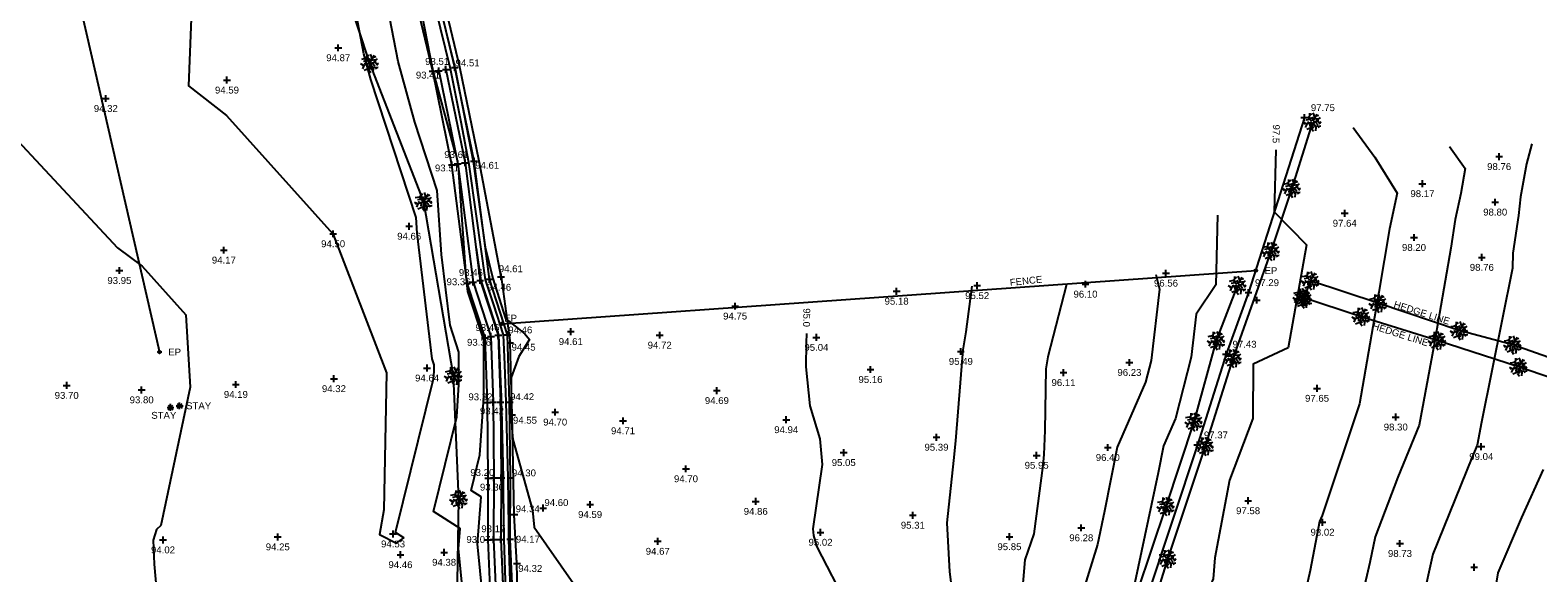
# Model space of a CAD drawing. Header units: metres. Extents: x 610185 to 614128, y 655663 to 660921.
# Tile 67 of 94: x 612942 to 613107, y 658107 to 658166. Entities that reach past the tile are written whole.
import ezdxf
from ezdxf.enums import TextEntityAlignment as Align

# ---------------------------------------------------------------- set-up
doc = ezdxf.new("R2010")
doc.units = ezdxf.units.M
doc.header["$MEASUREMENT"] = 0
doc.linetypes.add('DASHED', pattern=[19.05, 12.7, -6.35])
for name, color, linetype in [('3D_FENCE_ELEVATION', 7, 'Continuous'), ('3D_FENCE_LINE', 7, 'FENCELINE1'), ('3D_FENCE_SYMBOL', 7, 'Continuous'), ('CONTOUR_ELEVATION', 56, 'Continuous'), ('CONTOUR_MJR', 34, 'Continuous'), ('CONTOUR_MJR_LABELS', 56, 'Continuous'), ('CONTOUR_MNR', 53, 'Continuous'), ('CONTOUR_SYMBOL', 56, 'Continuous'), ('ELECTRICITY_POLE_CODE', 20, 'Continuous'), ('ELECTRICITY_POLE_LINE', 20, 'Continuous'), ('ELECTRICITY_POLE_SYMBOL', 20, 'Continuous'), ('HEDGE_LINE', 93, 'Continuous'), ('HEDGE_SYMBOL', 93, 'Continuous'), ('HELP_POINT', 250, 'Continuous'), ('KERB_BOTTOM_LINE', 7, 'Continuous'), ('SLOPE_BOTTOM_ELEVATION', 30, 'Continuous'), ('SLOPE_BOTTOM_LINE', 30, 'DASHED'), ('SLOPE_BOTTOM_SYMBOL', 30, 'Continuous'), ('SLOPE_TOP_ELEVATION', 40, 'Continuous'), ('SLOPE_TOP_LINE', 40, 'Continuous'), ('SLOPE_TOP_SYMBOL', 40, 'Continuous'), ('STAY_CODE', 251, 'Continuous'), ('STAY_SYMBOL', 251, 'Continuous'), ('TEXTS', 7, 'Continuous')]:
    doc.layers.add(name, color=color, linetype=linetype)
doc.styles.add('REGULAR', font='swissl.ttf')
doc.linetypes.add('FENCELINE1', pattern='A,6.35,-2.54,[133,ltypeshp.shx,S=2.54,R=0,X=-2.54,Y=0],-2.54,25.4', length=36.83)

# ---------------------------------------------------------------- blocks, each defined once
blk = doc.blocks.new('092')
at = {"color": 0, "linetype": 'Continuous'}
for p, q in [((-0.23, 0.25), (-0.46, 0.21)), ((-0.13, 0.13), (-0.34, 0.1)), ((-0.2, -0.08), (-0.28, 0.01)), ((-0.04, 0.03), (-0.26, 0.29)), ((-0.17, 0.18), (-0.15, 0.48)), ((-0.16, 0.35), (-0.04, 0.44)), ((-0.1, 0.1), (-0.09, 0.24)), ((0.05, 0.08), (-0.01, 0.28)), ((0.03, 0.05), (0.26, 0.43)), ((0.14, 0.24), (0.04, 0.5)), ((0.06, 0), (0.37, 0.07)), ((0.1, 0.17), (0.33, 0.2)), ((0.14, 0.02), (0.28, -0.16)), ((0.2, 0.33), (0.34, 0.37)), ((0.2, 0.04), (0.43, 0.25)), ((0.28, 0.05), (0.42, -0.1)), ((0.37, -0.05), (0.47, 0.01)), ((-0.32, -0.12), (-0.5, -0.03)), ((-0.4, -0.08), (-0.46, -0.13)), ((-0.32, -0.12), (-0.4, -0.3)), ((-0.05, -0.02), (-0.32, -0.12)), ((-0.04, -0.29), (-0.31, -0.4)), ((-0.14, -0.06), (-0.15, -0.24)), ((-0.01, -0.06), (-0.05, -0.36)), ((-0.05, -0.36), (0.05, -0.5)), ((-0.03, -0.21), (0.06, -0.33)), ((0.04, -0.05), (0.18, -0.3)), ((0.09, -0.14), (0.08, -0.25)), ((0.14, -0.23), (0.46, -0.21)), ((0.18, -0.3), (0.16, -0.48)), ((0.31, -0.22), (0.36, -0.3))]:
    blk.add_line(p, q, dxfattribs=at)
blk = doc.blocks.new('S061')
at = {"color": 0, "linetype": 'Continuous'}
for p, q in [((-0.5, 0), (0.5, 0)), ((0, -0.5), (0, 0.5))]:
    blk.add_line(p, q, dxfattribs=at)
blk = doc.blocks.new('044')
at = {"color": 0, "linetype": 'Continuous'}
for p, q in [((-0.5, 0), (-0.48, 0.13)), ((-0.48, -0.13), (-0.5, 0)), ((-0.48, 0.13), (-0.43, 0.25)), ((-0.43, 0.25), (-0.35, 0.35)), ((-0.4, 0.03), (-0.37, 0.16)), ((-0.39, -0.1), (-0.4, 0.03)), ((-0.37, 0.16), (-0.29, 0.27)), ((-0.35, 0.35), (-0.25, 0.43)), ((-0.3, 0), (-0.28, 0.11)), ((-0.28, -0.11), (-0.3, 0)), ((-0.29, 0.27), (-0.19, 0.35)), ((-0.28, 0.11), (-0.21, 0.21)), ((-0.25, 0.43), (-0.13, 0.48)), ((-0.21, 0.21), (-0.11, 0.28)), ((-0.19, 0.35), (-0.07, 0.39)), ((-0.13, 0.48), (0, 0.5)), ((-0.11, 0.28), (0, 0.3)), ((-0.07, 0.39), (0.07, 0.39)), ((0, 0.5), (0.13, 0.48)), ((0, 0.3), (0.11, 0.28)), ((0.07, 0.39), (0.19, 0.35)), ((0.11, 0.28), (0.21, 0.21)), ((0.13, 0.48), (0.25, 0.43)), ((0.19, 0.35), (0.29, 0.27)), ((0.21, 0.21), (0.28, 0.11)), ((0.25, 0.43), (0.35, 0.35)), ((0.28, 0.11), (0.3, 0)), ((0.3, 0), (0.28, -0.11)), ((0.29, 0.27), (0.37, 0.16)), ((0.35, 0.35), (0.43, 0.25)), ((0.37, 0.16), (0.4, 0.03)), ((0.4, 0.03), (0.39, -0.1)), ((0.43, 0.25), (0.48, 0.13)), ((0.48, 0.13), (0.5, 0)), ((0.5, 0), (0.48, -0.13)), ((-0.43, -0.25), (-0.48, -0.13)), ((-0.35, -0.35), (-0.43, -0.25)), ((-0.33, -0.22), (-0.39, -0.1)), ((-0.25, -0.43), (-0.35, -0.35)), ((-0.25, -0.32), (-0.33, -0.22)), ((-0.21, -0.21), (-0.28, -0.11)), ((-0.13, -0.38), (-0.25, -0.32)), ((-0.13, -0.48), (-0.25, -0.43)), ((-0.11, -0.28), (-0.21, -0.21)), ((0, -0.4), (-0.13, -0.38)), ((0, -0.5), (-0.13, -0.48)), ((0, -0.3), (-0.11, -0.28)), ((0.11, -0.28), (0, -0.3)), ((0.13, -0.38), (0, -0.4)), ((0.13, -0.48), (0, -0.5)), ((0.21, -0.21), (0.11, -0.28)), ((0.25, -0.32), (0.13, -0.38)), ((0.25, -0.43), (0.13, -0.48)), ((0.28, -0.11), (0.21, -0.21)), ((0.33, -0.22), (0.25, -0.32)), ((0.35, -0.35), (0.25, -0.43)), ((0.39, -0.1), (0.33, -0.22)), ((0.43, -0.25), (0.35, -0.35)), ((0.48, -0.13), (0.43, -0.25))]:
    blk.add_line(p, q, dxfattribs=at)
blk = doc.blocks.new('065')
at = {"color": 0, "linetype": 'Continuous'}
for p, q in [((-0.5, 0), (0.5, 0)), ((-0.35, -0.35), (0.35, 0.35)), ((-0.35, 0.35), (0.35, -0.35)), ((0, -0.5), (0, 0.5))]:
    blk.add_line(p, q, dxfattribs=at)

msp = doc.modelspace()

# ---------------------------------------------------------------- linework, layer by layer
at = {"layer": '3D_FENCE_LINE'}
msp.add_line((612993.84, 658139.34, 94.61), (612994.83, 658132.15, 94.45), dxfattribs=at)
for points in [[(612993.84, 658139.34, 94.61), (612991.44, 658151.95, 94.61), (612989.34, 658162.18, 94.51), (612984.8, 658181.22, 94.63), (612981.73, 658185.99, 94.37), (612974.62, 658209.71, 94.62), (612972.66, 658215.06, 94.63), (612969.59, 658221.84, 94.48), (612964.97, 658229.89, 94.49), (612961.89, 658236.94, 94.57), (612958.12, 658245.62, 94.62), (612957.98, 658245.83, 94.69)], [(613081.49, 658156.69, 97.75), (613075.39, 658137.62, 97.29), (613072.94, 658130.91, 97.43), (613069.82, 658121.03, 97.37), (613064.38, 658104.62, 97.17), (613059.62, 658090.24, 96.9), (613050.84, 658063.39, 97.19), (613048.03, 658054.88, 97.3), (613044.92, 658046.5, 97.18), (613041.82, 658037.38, 97.24), (613038.46, 658027.09, 97.02)], [(612992.18, 657999.65, 95.24), (612993.75, 658011.53, 94.9), (612995.48, 658022.56, 94.97), (612995.79, 658033.32, 94.98), (612996.33, 658044.07, 94.82), (612996.57, 658049.58, 94.82), (612997.05, 658060.81, 94.77), (612997.2, 658066.33, 94.71), (612997.21, 658071.31, 94.48), (612997.17, 658075.98, 94.46), (612996.88, 658080.62, 94.57), (612996.45, 658086.22, 94.78), (612996.14, 658093.65, 94.54), (612995.8, 658098.96, 94.5), (612995.58, 658108.11, 94.32), (612995.29, 658113.46, 94.34), (612995.06, 658124.31, 94.55), (612994.83, 658132.15, 94.45)]]:
    msp.add_polyline3d(points, dxfattribs=at)
at = {"layer": 'CONTOUR_MJR'}
for points in [[(613078.37, 658153.19, 97.5), (613078.21, 658146.44, 97.5), (613081.71, 658142.83, 97.5), (613079.71, 658131.6, 97.5), (613075.89, 658129.81, 97.5), (613075.88, 658123.89, 97.5), (613073.31, 658117.19, 97.5), (613071.72, 658108.73, 97.5), (613071.54, 658106.43, 97.5), (613067.98, 658098.31, 97.5), (613067.95, 658097.99, 97.5)], [(613027.16, 658133.17, 95), (613027.14, 658132.15, 95), (613027.08, 658129.53, 95), (613027.54, 658125.3, 95), (613028.62, 658121.68, 95), (613028.89, 658118.89, 95), (613027.87, 658111.89, 95), (613027.93, 658111.14, 95), (613028.28, 658109.92, 95), (613031.61, 658103.54, 95), (613034.2, 658100.71, 95), (613033.65, 658096.3, 95)]]:
    msp.add_polyline3d(points, dxfattribs=at)
at = {"layer": 'CONTOUR_MNR'}
for points in [[(612984.14, 658181.15, 94.5), (612988.72, 658162.46, 94.5), (612988.79, 658162.16, 94.5), (612988.82, 658162, 94.5), (612990.79, 658151.92, 94.5), (612992.11, 658142.59, 94.5), (612992.93, 658139.15, 94.5), (612994.34, 658134.81, 94.5), (612996.45, 658133.12, 94.5), (612996.93, 658132.53, 94.5), (612995.8, 658130.65, 94.5), (612994.94, 658128.36, 94.5), (612994.95, 658124.85, 94.5), (612995.02, 658122.85, 94.5), (612995.12, 658121.62, 94.5), (612997.29, 658113.9, 94.5), (612997.45, 658112.06, 94.5), (613001.73, 658105.94, 94.5)], [(612989.55, 658106.09, 94), (612989.19, 658109.72, 94), (612989.37, 658111.91, 94), (612986.46, 658113.76, 94), (612989.01, 658124.09, 94), (612989.25, 658127.6, 94), (612989.25, 658131.12, 94), (612988.28, 658134.07, 94), (612987.36, 658141.76, 94), (612986.87, 658148.76, 94), (612984.43, 658156.19, 94), (612982.63, 658162.79, 94), (612980.3, 658174.82, 94)], [(612988.88, 658152.81, 93.5), (612988.89, 658152.8, 93.5), (612986.4, 658161.92, 93.5), (612983.76, 658175.55, 93.5)], [(612960.25, 658173.06, 94.5), (612959.74, 658160.14, 94.5), (612963.87, 658156.92, 94.5), (612975.48, 658144.02, 94.5), (612975.52, 658143.95, 94.5), (612981.33, 658128.89, 94.5), (612981.06, 658113.96, 94.5), (612980.58, 658111.28, 94.5), (612982.42, 658110.33, 94.5), (612983.23, 658110.9, 94.5), (612982.34, 658111.47, 94.5), (612986.47, 658128.24, 94.5), (612986.53, 658129.01, 94.5), (612986.53, 658129.77, 94.5), (612986.31, 658130.42, 94.5), (612984.69, 658144.09, 94.5), (612984.57, 658145.82, 94.5), (612979.64, 658160.85, 94.5), (612978.87, 658163.66, 94.5), (612977.88, 658168.78, 94.5)], [(612985.61, 658173.01, 94), (612988.3, 658162.05, 94), (612989.44, 658156.25, 94), (612990.3, 658151.84, 94), (612991.13, 658145.94, 94), (612992.11, 658139.02, 94), (612993.01, 658136.29, 94), (612994.08, 658133.01, 94), (612994.21, 658129.8, 94), (612994.36, 658125.69, 94), (612994.5, 658120.23, 94), (612994.57, 658117.44, 94), (612994.64, 658112.07, 94), (612994.66, 658110.74, 94), (612994.73, 658108.42, 94), (612995.02, 658099.38, 94)], [(612939.08, 658156.31, 94), (612952.01, 658142.52, 94), (612954.68, 658140.52, 94), (612959.45, 658135.2, 94), (612959.91, 658127.32, 94), (612956.73, 658112.26, 94), (612956.24, 658111.82, 94), (612955.87, 658110.63, 94), (612955.99, 658108.03, 94), (612957.15, 658094.95, 94)], [(613086.83, 658155.63, 98), (613089.18, 658152.39, 98), (613091.63, 658148.45, 98), (613090.79, 658144.56, 98), (613089.62, 658137.68, 98), (613087.49, 658125.51, 98), (613083.44, 658113.32, 98), (613083.14, 658112.69, 98), (613082.11, 658107.35, 98), (613081.3, 658103.64, 98)], [(613097.31, 658153.53, 98.5), (613099.05, 658151.14, 98.5), (613098.55, 658148.43, 98.5), (613097.94, 658145.58, 98.5), (613097.47, 658142.45, 98.5), (613095.63, 658131.78, 98.5), (613094.03, 658123.18, 98.5), (613091.68, 658117.52, 98.5), (613089.23, 658111.02, 98.5), (613088.62, 658108.21, 98.5), (613087.02, 658101.31, 98.5)], [(613106.29, 658153.84, 99), (613105.74, 658151.66, 99), (613105.08, 658148.06, 99), (613104.84, 658146.04, 99), (613104.22, 658141.92, 99), (613104.19, 658140.29, 99), (613100.8, 658123.5, 99), (613100.34, 658121, 99), (613099.76, 658119.61, 99), (613095.51, 658109.13, 99), (613094.37, 658104.02, 99)], [(612994.82, 658063.66, 93.5), (612993.64, 658069.3, 93.5), (612994.07, 658072.12, 93.5), (612993.69, 658079.41, 93.5), (612992.91, 658089.11, 93.5), (612990.47, 658089.1, 93.5), (612992.45, 658092.35, 93.5), (612992.32, 658098.68, 93.5), (612992.1, 658101.77, 93.5), (612991.26, 658110.25, 93.5), (612991.68, 658115.36, 93.5), (612990.58, 658116.06, 93.5), (612991.54, 658119.94, 93.5), (612991.97, 658126.19, 93.5), (612991.97, 658132.47, 93.5), (612990.23, 658137.73, 93.5), (612990.03, 658139.43, 93.5), (612989.24, 658150.71, 93.5), (612989.24, 658150.71, 93.5)], [(613072.01, 658146.05, 97), (613071.83, 658138.46, 97), (613069.69, 658135.29, 97), (613069.13, 658130.59, 97), (613067.43, 658123.92, 97), (613066.12, 658120.92, 97), (613065.54, 658117.98, 97), (613062.99, 658106.03, 97)], [(612991.12, 658142.46, 93.5), (612991.12, 658142.45, 93.5), (612991.62, 658138.95, 93.5), (612993.5, 658133.25, 93.5), (612993.58, 658133, 93.5), (612993.84, 658126.28, 93.5), (612993.86, 658125.68, 93.5), (612993.88, 658124.89, 93.5), (612994.07, 658117.44, 93.5), (612994.09, 658115.9, 93.5), (612994.16, 658110.73, 93.5), (612994.45, 658101.78, 93.5), (612994.52, 658099.37, 93.5), (612994.53, 658097.99, 93.5), (612994.57, 658091.61, 93.5), (612995.52, 658081.79, 93.5), (612995.75, 658079.4, 93.5), (612995.77, 658077.72, 93.5), (612995.83, 658070.51, 93.5), (612995.67, 658066.8, 93.5), (612995.67, 658066.8, 93.5)], [(613065.27, 658139.58, 96.5), (613065.68, 658138.01, 96.5), (613064.76, 658130.21, 96.5), (613064.16, 658127.87, 96.5), (613061.06, 658120.77, 96.5), (613059.69, 658113.81, 96.5), (613058.92, 658110.18, 96.5), (613056.75, 658103.13, 96.5)], [(613045.2, 658138.34, 95.5), (613044.54, 658133.36, 95.5), (613044.19, 658131.17, 95.5), (613044.19, 658130.96, 95.5), (613043.43, 658121.48, 95.5), (613043.19, 658119.34, 95.5), (613042.47, 658112.54, 95.5), (613042.76, 658107.21, 95.5), (613043.31, 658102.86, 95.5)], [(613055.54, 658138.51, 96), (613053.5, 658130.62, 96), (613053.28, 658129.3, 96), (613053.17, 658122.6, 96), (613053.08, 658119.98, 96), (613052.96, 658118.79, 96), (613051.98, 658111.35, 96), (613050.99, 658108.51, 96), (613050.49, 658102.52, 96)], [(613107.56, 658118.34, 99.5), (613105.17, 658113.12, 99.5), (613102.6, 658107.09, 99.5), (613101.45, 658100.08, 99.5)]]:
    msp.add_polyline3d(points, dxfattribs=at)
at = {"layer": 'ELECTRICITY_POLE_LINE'}
msp.add_line((612938.22, 658211.2, 94.06), (612956.58, 658131.15, 93.73), dxfattribs=at)
msp.add_polyline3d([(612993.94, 658134.22, 94.56), (613076.19, 658140.02, 97.23)], dxfattribs=at)
at = {"layer": 'HEDGE_LINE'}
for points in [[(612976.72, 657946.6, 94.32), (612976.09, 657955.59, 94.55), (612977.62, 657970.78, 94.87), (612980.3, 657985.42, 94.95), (612983.53, 657997.48, 95.35), (612985.98, 658011.32, 94.73), (612987.06, 658022.27, 94.58), (612988.4, 658031.99, 94.62), (612988.9, 658062.87, 94.68), (612990.44, 658079.96, 94.49), (612988.93, 658097.07, 94.71), (612989.23, 658115.1, 94.75), (612988.65, 658128.55, 94.76), (612985.4, 658147.52, 94.75), (612979.52, 658162.62, 94.65), (612974.21, 658178.71, 94.56), (612967.61, 658194.6, 94.75), (612963.03, 658210.77, 94.65), (612955.98, 658224.69, 94.7), (612947.02, 658245.82, 94.48), (612942.82, 658256.21, 94.56), (612945.57, 658260.49, 94.7)], [(613082.38, 658156.21, 97.89), (613080.11, 658149, 97.55), (613077.83, 658142.12, 97.43), (613073.69, 658130.45, 97.49), (613070.65, 658120.88, 97.55), (613066.56, 658108.59, 97.45), (613063.6, 658099.11, 97.39), (613060.39, 658090.49, 97.39), (613057.62, 658082.23, 97.48), (613054.51, 658072.59, 97.42), (613051.41, 658063.91, 97.34), (613048.55, 658054.54, 97.47), (613045.49, 658046.15, 97.43), (613045.5, 658046.14, 97.43), (613042.57, 658037.1, 97.27), (613039.45, 658026.71, 97.05), (613037.35, 658026.9, 96.75)], [(613140.61, 658118.01, 100.48), (613141.07, 658119.51, 100.57), (613135.68, 658121.57, 100.44), (613130.33, 658123.36, 100.56), (613124.63, 658125.23, 100.26), (613114.46, 658128.34, 99.8), (613104.22, 658131.92, 99.16), (613098.39, 658133.48, 98.84), (613089.53, 658136.47, 98.02), (613082.15, 658138.92, 97.4), (613081.37, 658136.91, 97.36)], [(613074.19, 658138.43, 97.02), (613071.88, 658132.4, 97.28), (613069.43, 658123.54, 96.9), (613066.38, 658114.32, 96.81), (613063.25, 658105.01, 96.51), (613060.24, 658096.18, 96.54), (613057.27, 658086.82, 96.56), (613054.02, 658078.41, 96.51), (613050.74, 658067.92, 96.4), (613047.56, 658058.53, 96.28), (613044.2, 658048.74, 96.37), (613040.77, 658039.65, 96.17), (613037.66, 658028.79, 96.48)], [(613140.73, 658118.14, 100.5), (613132.2, 658120.48, 100.46), (613123.4, 658123.7, 100.34), (613113.54, 658126.56, 99.82), (613104.86, 658129.52, 99.31), (613095.98, 658132.39, 98.68), (613087.68, 658135, 98.07), (613081.22, 658137.12, 97.41)]]:
    msp.add_polyline3d(points, dxfattribs=at)
at = {"layer": 'KERB_BOTTOM_LINE'}
msp.add_polyline3d([(612993.54, 658133, 93.46), (612993.78, 658125.68, 93.42), (612993.87, 658117.44, 93.3), (612993.83, 658110.72, 93.17), (612994.34, 658099.36, 93.32), (612994.41, 658091.6, 93.34), (612995.55, 658079.39, 93.3), (612995.71, 658070.51, 93.38), (612995.59, 658060.91, 93.69), (612994.82, 658046.85, 93.62), (612994.35, 658030.5, 93.77), (612993.93, 658022.09, 93.62), (612992.25, 658010.69, 93.8), (612991.1, 658002.79, 93.91), (612989.78, 657994.18, 94.24), (612988.22, 657984.75, 94.36), (612984.93, 657966.4, 94.22), (612981.71, 657956.03, 93.58), (612980.98, 657946.5, 93.24), (612980.72, 657935.38, 93.08)], dxfattribs=at)
at = {"layer": 'SLOPE_BOTTOM_LINE'}
for points in [[(612982.58, 658180.49, 93.53), (612987.04, 658161.78, 93.41), (612989.12, 658151.64, 93.51), (612990.79, 658138.77, 93.36), (612992.74, 658132.85, 93.36), (612992.98, 658125.67, 93.32), (612993.07, 658117.44, 93.2), (612993.03, 658110.71, 93.07), (612993.54, 658099.34, 93.22), (612993.61, 658091.56, 93.24), (612994.75, 658079.35, 93.2), (612994.91, 658070.51, 93.28), (612994.79, 658060.93, 93.59), (612994.02, 658046.88, 93.52), (612993.55, 658030.53, 93.67), (612993.13, 658022.17, 93.52), (612991.46, 658010.81, 93.7), (612990.31, 658002.91, 93.81), (612988.99, 657994.3, 94.14)], [(612983.32, 658180.8, 93.63), (612987.83, 658161.95, 93.51), (612989.91, 658151.77, 93.61), (612991.57, 658138.95, 93.46), (612993.54, 658133, 93.46), (612993.78, 658125.68, 93.42), (612993.87, 658117.44, 93.3), (612993.83, 658110.72, 93.17), (612994.34, 658099.36, 93.32), (612994.41, 658091.6, 93.34), (612995.55, 658079.39, 93.3), (612995.71, 658070.51, 93.38), (612995.59, 658060.91, 93.69), (612994.82, 658046.85, 93.62), (612994.35, 658030.5, 93.77), (612993.93, 658022.09, 93.62), (612992.25, 658010.69, 93.8), (612991.1, 658002.79, 93.91), (612989.78, 657994.18, 94.24)]]:
    msp.add_polyline3d(points, dxfattribs=at)
at = {"layer": 'SLOPE_TOP_LINE'}
for points in [[(612988.47, 657994.34, 95.24), (612989.78, 658002.94, 94.91), (612990.92, 658010.82, 94.8), (612992.54, 658022.13, 94.62), (612992.94, 658030.52, 94.77), (612993.44, 658046.88, 94.62), (612994.19, 658060.93, 94.69), (612994.3, 658070.51, 94.38), (612994.1, 658079.32, 94.3), (612993, 658091.56, 94.34), (612992.9, 658099.34, 94.32), (612992.42, 658110.7, 94.17), (612992.45, 658117.42, 94.3), (612992.36, 658125.64, 94.42), (612992.1, 658132.7, 94.46), (612990.15, 658138.66, 94.46), (612988.49, 658151.53, 94.61), (612986.39, 658161.75, 94.51), (612982, 658180.15, 94.63)], [(612990.77, 657994.02, 95.24), (612992.09, 658002.64, 94.91), (612993.24, 658010.55, 94.8), (612994.93, 658021.99, 94.62), (612995.35, 658030.46, 94.77), (612995.82, 658046.81, 94.62), (612996.59, 658060.87, 94.69), (612996.71, 658070.51, 94.38), (612996.55, 658079.45, 94.3), (612995.41, 658091.65, 94.34), (612995.34, 658099.39, 94.32), (612994.83, 658110.74, 94.17), (612994.87, 658117.44, 94.3), (612994.78, 658125.7, 94.42), (612994.54, 658133.03, 94.46), (612992.57, 658139.08, 94.46), (612990.9, 658151.94, 94.61), (612988.8, 658162.17, 94.51), (612984.26, 658181.2, 94.63)]]:
    msp.add_polyline3d(points, dxfattribs=at)

# ---------------------------------------------------------------- block references
at = {"layer": '3D_FENCE_SYMBOL', "xscale": 0.75, "yscale": 0.75, "zscale": 0.75}
for p in [(613081.49, 658156.69, 97.75), (612993.84, 658139.34, 94.61), (613075.39, 658137.62, 97.29), (612994.83, 658132.15, 94.45), (613072.94, 658130.91, 97.43), (612995.06, 658124.31, 94.55), (613069.82, 658121.03, 97.37), (612995.29, 658113.46, 94.34), (612995.58, 658108.11, 94.32)]:
    msp.add_blockref('S061', p, dxfattribs=at)
at = {"layer": 'CONTOUR_SYMBOL', "xscale": 0.75, "yscale": 0.75, "zscale": 0.75}
for p in [(612976.08, 658164.3, 94.87), (612963.94, 658160.78, 94.59), (612950.72, 658158.77, 94.32), (613102.74, 658152.44, 98.76), (613094.37, 658149.49, 98.17), (613102.31, 658147.48, 98.8), (612983.82, 658144.85, 94.66), (613085.89, 658146.27, 97.64), (612975.52, 658144.03, 94.5), (613093.45, 658143.63, 98.2), (612963.6, 658142.25, 94.17), (612952.2, 658140.03, 93.95), (613100.85, 658141.46, 98.76), (613045.79, 658138.38, 95.52), (613057.61, 658138.54, 96.1), (613066.39, 658139.74, 96.56), (613037, 658137.77, 95.18), (613019.38, 658136.15, 94.75), (613001.45, 658133.37, 94.61), (613011.15, 658132.98, 94.72), (613028.25, 658132.74, 95.04), (613044.01, 658131.21, 95.49), (613062.4, 658130.01, 96.23), (612985.77, 658129.4, 94.64), (613034.15, 658129.24, 95.16), (613055.21, 658128.9, 96.11), (612946.45, 658127.51, 93.7), (612954.63, 658127.02, 93.8), (612964.91, 658127.61, 94.19), (612975.61, 658128.24, 94.32), (613017.39, 658126.94, 94.69), (613082.87, 658127.19, 97.65), (612999.75, 658124.6, 94.7), (613007.15, 658123.65, 94.71), (613024.96, 658123.77, 94.94), (613091.46, 658124.06, 98.3), (613041.35, 658121.86, 95.39), (613031.23, 658120.19, 95.05), (613060.04, 658120.74, 96.4), (613100.79, 658120.84, 99.04), (613052.28, 658119.89, 95.95), (613014.02, 658118.42, 94.7), (612998.44, 658114.15, 94.6), (613003.56, 658114.53, 94.59), (613021.63, 658114.87, 94.86), (613075.35, 658114.94, 97.58), (613038.77, 658113.36, 95.31), (613057.15, 658111.99, 96.28), (613083.47, 658112.6, 98.02), (612956.96, 658110.67, 94.02), (612969.48, 658111, 94.25), (612982.06, 658111.32, 94.53), (613010.94, 658110.52, 94.67), (613028.7, 658111.5, 95.02), (613049.31, 658111.02, 95.85), (613091.92, 658110.28, 98.73), (612982.87, 658109.06, 94.46), (612987.63, 658109.32, 94.38), (613100.01, 658107.69, 99.34)]:
    msp.add_blockref('S061', p, dxfattribs=at)
at = {"layer": 'ELECTRICITY_POLE_SYMBOL', "xscale": 0.3, "yscale": 0.3, "zscale": 0.3}
for p in [(613076.19, 658140.02, 97.23), (612993.94, 658134.22, 94.56), (612956.58, 658131.15, 93.73)]:
    msp.add_blockref('044', p, dxfattribs=at)
at = {"layer": 'HEDGE_SYMBOL', "xscale": 2, "yscale": 2, "zscale": 2}
for p in [(612979.52, 658162.62, 94.65), (613082.38, 658156.21, 97.89), (612985.4, 658147.52, 94.75), (613080.11, 658149, 97.55), (613077.83, 658142.12, 97.43), (613074.19, 658138.43, 97.02), (613082.15, 658138.92, 97.4), (613081.22, 658137.12, 97.41), (613081.37, 658136.91, 97.36), (613089.53, 658136.47, 98.02), (613087.68, 658135, 98.07), (613098.39, 658133.48, 98.84), (613071.88, 658132.4, 97.28), (613095.98, 658132.39, 98.68), (613104.22, 658131.92, 99.16), (613073.69, 658130.45, 97.49), (613104.86, 658129.52, 99.31), (612988.65, 658128.55, 94.76), (613069.43, 658123.54, 96.9), (613070.65, 658120.88, 97.55), (612989.23, 658115.1, 94.75), (613066.38, 658114.32, 96.81), (613066.56, 658108.59, 97.45)]:
    msp.add_blockref('092', p, dxfattribs=at)
at = {"layer": 'HELP_POINT', "xscale": 0.75, "yscale": 0.75, "zscale": 0.75}
msp.add_blockref('S061', (613076.29, 658136.8, 97.3), dxfattribs=at)
at = {"layer": 'SLOPE_BOTTOM_SYMBOL', "xscale": 0.75, "yscale": 0.75, "zscale": 0.75}
for p in [(612987.04, 658161.78, 93.41), (612987.83, 658161.95, 93.51), (612989.12, 658151.64, 93.51), (612989.91, 658151.77, 93.61), (612990.79, 658138.77, 93.36), (612991.57, 658138.95, 93.46), (612992.74, 658132.85, 93.36), (612993.54, 658133, 93.46), (612992.98, 658125.67, 93.32), (612993.78, 658125.68, 93.42), (612993.07, 658117.44, 93.2), (612993.87, 658117.44, 93.3), (612993.03, 658110.71, 93.07), (612993.83, 658110.72, 93.17)]:
    msp.add_blockref('S061', p, dxfattribs=at)
at = {"layer": 'SLOPE_TOP_SYMBOL', "xscale": 0.75, "yscale": 0.75, "zscale": 0.75}
for p in [(612986.39, 658161.75, 94.51), (612988.8, 658162.17, 94.51), (612988.49, 658151.53, 94.61), (612990.9, 658151.94, 94.61), (612990.15, 658138.66, 94.46), (612992.57, 658139.08, 94.46), (612992.1, 658132.7, 94.46), (612994.54, 658133.03, 94.46), (612992.36, 658125.64, 94.42), (612994.78, 658125.7, 94.42), (612992.45, 658117.42, 94.3), (612994.87, 658117.44, 94.3), (612992.42, 658110.7, 94.17), (612994.83, 658110.74, 94.17)]:
    msp.add_blockref('S061', p, dxfattribs=at)
at = {"layer": 'STAY_SYMBOL', "xscale": 0.75, "yscale": 0.75, "zscale": 0.75}
for p in [(612957.78, 658125.11, 94.09), (612958.77, 658125.29, 93.94)]:
    msp.add_blockref('065', p, dxfattribs=at)

# ---------------------------------------------------------------- texts
at = {"layer": '3D_FENCE_ELEVATION', "style": 'REGULAR'}
for s, p in [('97.75', (613082.2, 658157.4, 97.75)), ('94.61', (612993.6, 658139.85, 94.61)), ('97.29', (613076.1, 658138.33, 97.29)), ('94.45', (612994.99, 658131.3, 94.45)), ('97.43', (613073.65, 658131.62, 97.43)), ('94.55', (612995.14, 658123.34, 94.55)), ('97.37', (613070.53, 658121.74, 97.37)), ('94.34', (612995.44, 658113.69, 94.34)), ('94.32', (612995.72, 658107.19, 94.32))]:
    msp.add_text(s, height=0.75, dxfattribs=at).set_placement(p)
at = {"layer": 'CONTOUR_ELEVATION', "style": 'REGULAR'}
for s, p in [('94.87', (612976.08, 658163.59, 94.87)), ('94.59', (612963.94, 658160.07, 94.59)), ('94.32', (612950.72, 658158.06, 94.32)), ('98.76', (613102.74, 658151.73, 98.76)), ('98.17', (613094.37, 658148.78, 98.17)), ('97.64', (613085.89, 658145.56, 97.64)), ('98.80', (613102.31, 658146.77, 98.8)), ('94.66', (612983.82, 658144.14, 94.66)), ('94.50', (612975.52, 658143.32, 94.5)), ('98.20', (613093.45, 658142.92, 98.2)), ('94.17', (612963.6, 658141.54, 94.17)), ('98.76', (613100.85, 658140.75, 98.76)), ('93.95', (612952.2, 658139.32, 93.95)), ('96.56', (613066.39, 658139.03, 96.56)), ('95.18', (613037, 658137.06, 95.18)), ('95.52', (613045.79, 658137.67, 95.52)), ('96.10', (613057.61, 658137.83, 96.1)), ('94.75', (613019.38, 658135.44, 94.75)), ('94.61', (613001.45, 658132.66, 94.61)), ('94.72', (613011.15, 658132.27, 94.72)), ('95.04', (613028.25, 658132.03, 95.04)), ('95.49', (613044.01, 658130.5, 95.49)), ('94.64', (612985.77, 658128.69, 94.64)), ('96.23', (613062.4, 658129.3, 96.23)), ('94.32', (612975.61, 658127.53, 94.32)), ('95.16', (613034.15, 658128.53, 95.16)), ('96.11', (613055.21, 658128.19, 96.11)), ('93.70', (612946.45, 658126.8, 93.7)), ('93.80', (612954.63, 658126.31, 93.8)), ('94.19', (612964.91, 658126.9, 94.19)), ('94.69', (613017.39, 658126.23, 94.69)), ('97.65', (613082.87, 658126.48, 97.65)), ('94.70', (612999.75, 658123.89, 94.7)), ('94.71', (613007.15, 658122.94, 94.71)), ('94.94', (613024.96, 658123.06, 94.94)), ('98.30', (613091.46, 658123.35, 98.3)), ('95.39', (613041.35, 658121.15, 95.39)), ('95.05', (613031.23, 658119.48, 95.05)), ('95.95', (613052.28, 658119.18, 95.95)), ('96.40', (613060.04, 658120.03, 96.4)), ('99.04', (613100.79, 658120.13, 99.04)), ('94.70', (613014.02, 658117.71, 94.7)), ('94.60', (612999.88, 658115.12, 94.6)), ('94.86', (613021.63, 658114.16, 94.86)), ('97.58', (613075.35, 658114.23, 97.58)), ('94.59', (613003.56, 658113.82, 94.59)), ('95.31', (613038.77, 658112.65, 95.31)), ('94.53', (612982.06, 658110.61, 94.53)), ('95.02', (613028.7, 658110.79, 95.02)), ('96.28', (613057.15, 658111.28, 96.28)), ('98.02', (613083.47, 658111.89, 98.02)), ('94.02', (612956.96, 658109.96, 94.02)), ('94.25', (612969.48, 658110.29, 94.25)), ('94.67', (613010.94, 658109.81, 94.67)), ('95.85', (613049.31, 658110.31, 95.85)), ('98.73', (613091.92, 658109.57, 98.73)), ('94.46', (612982.87, 658108.35, 94.46)), ('94.38', (612987.63, 658108.61, 94.38))]:
    msp.add_text(s, height=0.75, dxfattribs=at).set_placement(p, align=Align.TOP_CENTER)
at = {"layer": 'CONTOUR_MJR_LABELS', "style": 'REGULAR'}
for s, rotation, p in [('97.5', 268.6573, (613078.39, 658153.9, 97.5)), ('95.0', 268.988, (613027.17, 658133.88, 95))]:
    msp.add_text(s, height=0.75, rotation=rotation, dxfattribs=at).set_placement(p, align=Align.MIDDLE_RIGHT)
at = {"layer": 'ELECTRICITY_POLE_CODE', "style": 'REGULAR'}
for p in [(613077.14, 658140.02, 97.23), (612994.19, 658134.84, 94.56), (612957.53, 658131.15, 93.73)]:
    msp.add_text('EP', height=0.75, dxfattribs=at).set_placement(p, align=Align.MIDDLE_LEFT)
at = {"layer": 'SLOPE_BOTTOM_ELEVATION', "style": 'REGULAR'}
for s, p in [('93.41', (612984.55, 658160.95, 93.41)), ('93.51', (612985.56, 658162.44, 93.51)), ('93.61', (612987.65, 658152.29, 93.61)), ('93.51', (612986.63, 658150.83, 93.51)), ('93.36', (612987.9, 658138.43, 93.36)), ('93.46', (612989.24, 658139.43, 93.46)), ('93.46', (612991.05, 658133.44, 93.46)), ('93.36', (612990.13, 658131.83, 93.36)), ('93.32', (612990.28, 658125.89, 93.32)), ('93.42', (612991.54, 658124.35, 93.42)), ('93.20', (612990.49, 658117.65, 93.2)), ('93.30', (612991.54, 658116.05, 93.3)), ('93.17', (612991.69, 658111.51, 93.17)), ('93.07', (612990.06, 658110.35, 93.07))]:
    msp.add_text(s, height=0.75, dxfattribs=at).set_placement(p)
at = {"layer": 'SLOPE_TOP_ELEVATION', "style": 'REGULAR'}
for s, p in [('94.51', (612988.88, 658162.28, 94.51)), ('94.61', (612991.02, 658151.12, 94.61)), ('94.46', (612992.32, 658137.83, 94.46)), ('94.46', (612994.63, 658133.18, 94.46)), ('94.42', (612994.83, 658125.91, 94.42)), ('94.30', (612995.03, 658117.6, 94.3)), ('94.17', (612995.46, 658110.38, 94.17))]:
    msp.add_text(s, height=0.75, dxfattribs=at).set_placement(p)
at = {"layer": 'STAY_CODE', "style": 'REGULAR'}
for p in [(612959.48, 658125.29, 93.94), (612955.68, 658124.25, 94.09)]:
    msp.add_text('STAY', height=0.75, dxfattribs=at).set_placement(p, align=Align.MIDDLE_LEFT)
at = {"layer": 'TEXTS', "style": 'REGULAR'}
for s, rotation, p in [('FENCE', 5.9411, (613049.39, 658138.35, 94.62)), ('HEDGE LINE', 342.3214, (613091.17, 658136.04)), ('HEDGE LINE', 342.3214, (613088.84, 658133.68))]:
    msp.add_text(s, height=0.75, rotation=rotation, dxfattribs=at).set_placement(p)

doc.saveas('drawing.dxf')
